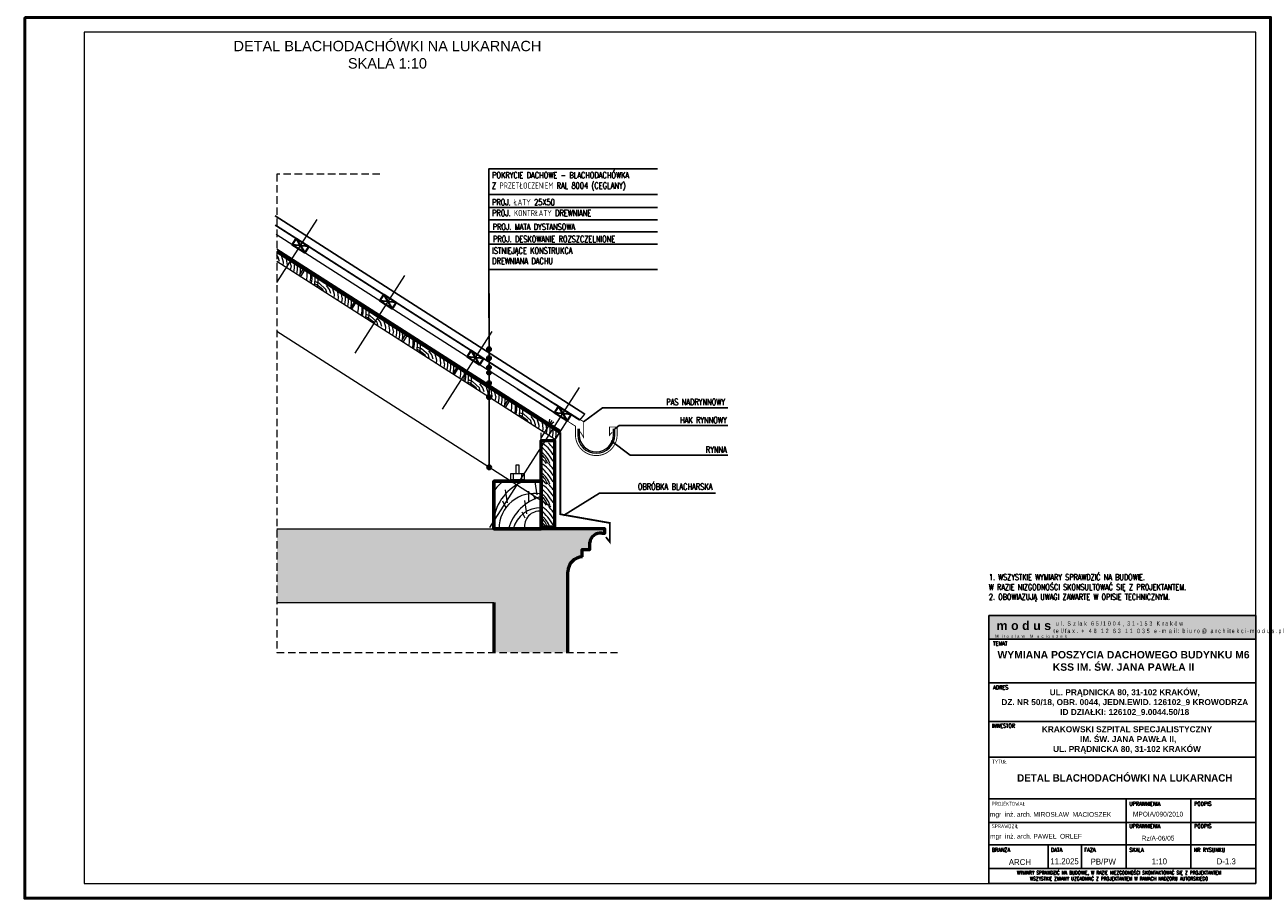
# Model space of a CAD drawing. Header units: millimetres. Extents: x 5973 to 39040, y 4443 to 37727.
# Tile 32 of 52: x 18967 to 19384, y 18346 to 18641. Entities that reach past the tile are written whole.
import ezdxf
from ezdxf.enums import TextEntityAlignment as Align
from ezdxf.lldxf.tags import DXFTag

# ---------------------------------------------------------------- set-up
doc = ezdxf.new("R2010")
doc.units = ezdxf.units.MM
doc.linetypes.add('DASHED2', pattern=[0.375, 0.25, -0.125])
doc.linetypes.add('HIDDEN', pattern=[0.375, 0.25, -0.125])
for name, color, linetype, lineweight in [('!MODUS_CIENKA', 3, 'Continuous', 5), ('!MODUS_RAMKA', 1, 'Continuous', 15), ('_MODUS - Opis', 8, 'Continuous', 13), ('Hatch', 4, 'Continuous', 9), ('Izol_wodna', 2, 'Continuous', 15), ('LINIA_PRZERYWANA_MAŁA', 1, 'DASHED2', 13), ('MODUS_Opis', 8, 'Continuous', 13), ('Opis', 8, 'Continuous', 25), ('Ramka', 1, 'Continuous', 15), ('Sciany', 2, 'Continuous', 53), ('Widok', 1, 'Continuous', 15)]:
    doc.layers.add(name, color=color, linetype=linetype, lineweight=lineweight)
doc.layers.add('Hatch_blacha', color=7, linetype='Continuous', lineweight=13, transparency=0.1)
doc.styles.add('ARIAL', font='tahoma.ttf')
doc.styles.add('ARIAL TEEN', font='arial.ttf')
doc.styles.add('OPIS', font='romans.shx')
doc.styles.add('ROMANS', font='romans.shx', dxfattribs={"width": 0.8})
doc.styles.add('TXT', font='simplex.shx', dxfattribs={"width": 0.8})
tags = doc.linetypes.add('DASHDOTX2', pattern=[50.8, 25.4, -12.7, 0, -12.7]).pattern_tags.tags
tags[10:11] = [DXFTag(74, 4), DXFTag(75, 0), DXFTag(340, '0'), DXFTag(46, 1.0), DXFTag(50, 0.0), DXFTag(44, 0.0), DXFTag(45, 0.0)]
tags[8:9] = [DXFTag(74, 4), DXFTag(75, 0), DXFTag(340, '0'), DXFTag(46, 1.0), DXFTag(50, 0.0), DXFTag(44, 0.0), DXFTag(45, 0.0)]
tags[6:7] = [DXFTag(74, 4), DXFTag(75, 0), DXFTag(340, '0'), DXFTag(46, 1.0), DXFTag(50, 0.0), DXFTag(44, 0.0), DXFTag(45, 0.0)]
tags[4:5] = [DXFTag(74, 4), DXFTag(75, 0), DXFTag(340, '0'), DXFTag(46, 1.0), DXFTag(50, 0.0), DXFTag(44, 0.0), DXFTag(45, 0.0)]

# ---------------------------------------------------------------- blocks, each defined once
blk = doc.blocks.new('KROPK')
at = {"layer": 'Opis'}
h = blk.add_hatch(color=256, dxfattribs=at)
h.dxf.hatch_style = 1
edge = h.paths.add_edge_path()
edge.add_arc((16111.4, -14658.8), 3, 0, 360)
blk.add_circle((16111.4, -14658.8), 3, dxfattribs=at)

msp = doc.modelspace()

# ---------------------------------------------------------------- hatches: boundary and pattern name
at = {"layer": '!MODUS_RAMKA'}
for color, points in [(254, [(19381.98139, 18441.45191), (19291.98139, 18441.45191), (19291.98139, 18433.45191), (19381.98139, 18433.45191)]), (250, [(19312.85897, 18440.45191), (19293.98139, 18440.45191), (19293.98139, 18435.16549), (19312.85897, 18435.16549)])]:
    msp.add_hatch(color=color, dxfattribs=at).paths.add_polyline_path(points)
at = {"layer": 'Widok'}
h = msp.add_hatch(color=254, dxfattribs=at)
h.dxf.hatch_style = 1
h.paths.add_polyline_path([(19051.97444, 18470.70876), (19051.97444, 18445.83922), (19125.07046, 18445.83922), (19125.07046, 18429.04404), (19150.07046, 18429.04404), (19150.07046, 18456.21054, -0.40641536), (19154.93699, 18461.20876), (19154.93699, 18463.70876), (19157.43699, 18463.70876), (19157.43699, 18466.09002, -0.417559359), (19161.4837, 18469.20876), (19162.57046, 18469.20876), (19162.57046, 18470.70876), (19150.07046, 18470.70876), (19145.57046, 18470.70876), (19145.07046, 18470.70876), (19145.07046, 18470.70876), (19135.52137, 18470.70876)])

# ---------------------------------------------------------------- linework, layer by layer
at = {"layer": '!MODUS_CIENKA'}
for p, q in [((19052.42183, 18562.30488), (19051.97444, 18562.8999)), ((19052.87256, 18560.8602), (19052.42183, 18562.30488)), ((19054.19228, 18560.5784), (19053.61554, 18562.50997)), ((19054.0464, 18559.46878), (19054.19228, 18560.5784)), ((19055.54048, 18559.55959), (19055.24836, 18561.6033)), ((19055.39642, 18558.60506), (19055.54048, 18559.55959)), ((19056.77909, 18559.30439), (19056.49387, 18560.80645)), ((19056.77909, 18559.30439), (19056.49758, 18557.90056)), ((19057.77669, 18558.72078), (19057.56094, 18557.22024)), ((19057.77129, 18559.98918), (19057.77669, 18558.72078)), ((19058.77452, 18558.08189), (19058.55884, 18556.5818)), ((19058.76912, 18559.35079), (19058.77452, 18558.08189)), ((19059.76695, 18558.71239), (19059.77212, 18557.49828)), ((19059.77212, 18557.49828), (19059.54924, 18555.94816)), ((19059.77212, 18557.49828), (19059.54924, 18555.94816)), ((19062.10391, 18555.99989), (19061.90201, 18554.59566)), ((19062.09851, 18557.26829), (19062.10391, 18555.99989)), ((19063.33034, 18555.22482), (19063.12844, 18553.8206)), ((19063.32494, 18556.49323), (19063.33034, 18555.22482)), ((19063.74721, 18554.94829), (19063.54531, 18553.54406)), ((19063.74181, 18556.21669), (19063.74721, 18554.94829)), ((19064.74504, 18554.3094), (19064.54321, 18552.90562)), ((19066.18371, 18553.52779), (19064.65456, 18554.0433)), ((19064.73964, 18555.5783), (19064.74504, 18554.3094)), ((19065.74264, 18553.72579), (19065.53361, 18552.27198)), ((19065.74264, 18553.72579), (19065.53361, 18552.27198)), ((19065.73747, 18554.9399), (19065.74264, 18553.72579)), ((19065.42294, 18552.91784), (19064.72236, 18553.21805)), ((19067.42295, 18551.38706), (19065.42294, 18552.91784)), ((19068.52637, 18551.40397), (19066.18371, 18553.52779)), ((19067.65625, 18550.84348), (19067.42295, 18551.38706)), ((19068.77217, 18550.37167), (19068.52637, 18551.40397)), ((19069.66512, 18551.42546), (19068.66897, 18552.75031)), ((19070.11585, 18549.98078), (19069.66512, 18551.42546)), ((19071.43557, 18549.69898), (19070.85884, 18551.63054)), ((19071.28969, 18548.58935), (19071.43557, 18549.69898)), ((19072.78378, 18548.68017), (19072.49165, 18550.72388)), ((19074.02239, 18548.42496), (19073.73717, 18549.92702)), ((19072.63971, 18547.72563), (19072.78378, 18548.68017)), ((19074.02239, 18548.42496), (19073.74087, 18547.02113)), ((19075.01999, 18547.84135), (19074.80424, 18546.34081)), ((19075.01459, 18549.10976), (19075.01999, 18547.84135)), ((19076.01782, 18547.20247), (19075.80214, 18545.70238)), ((19076.01242, 18548.47136), (19076.01782, 18547.20247)), ((19077.01542, 18546.61886), (19076.79254, 18545.06874)), ((19077.01542, 18546.61886), (19076.79254, 18545.06874)), ((19077.01025, 18547.83297), (19077.01542, 18546.61886)), ((19079.34745, 18546.21085), (19079.35285, 18544.94244)), ((19080.57388, 18545.43578), (19080.57929, 18544.16738)), ((19079.35285, 18544.94244), (19079.15095, 18543.53822)), ((19080.57929, 18544.16738), (19080.37738, 18542.76315)), ((19080.99616, 18543.89084), (19080.79425, 18542.48662)), ((19080.99075, 18545.15925), (19080.99616, 18543.89084)), ((19081.99399, 18543.25196), (19081.79215, 18541.84818)), ((19083.43266, 18542.47035), (19081.90351, 18542.98585)), ((19082.67189, 18541.8604), (19081.97131, 18542.1606)), ((19081.98858, 18544.52085), (19081.99399, 18543.25196)), ((19084.67189, 18540.32962), (19082.67189, 18541.8604)), ((19082.99158, 18542.66835), (19082.78255, 18541.21454)), ((19082.99158, 18542.66835), (19082.78255, 18541.21454)), ((19082.98641, 18543.88246), (19082.99158, 18542.66835)), ((19085.77531, 18540.34653), (19083.43266, 18542.47035)), ((19086.91407, 18540.36802), (19085.91792, 18541.69287)), ((19084.9052, 18539.78604), (19084.67189, 18540.32962)), ((19086.02112, 18539.31422), (19085.77531, 18540.34653)), ((19087.3648, 18538.92334), (19086.91407, 18540.36802)), ((19088.68452, 18538.64153), (19088.10778, 18540.5731)), ((19088.53864, 18537.53191), (19088.68452, 18538.64153)), ((19090.03272, 18537.62272), (19089.7406, 18539.66644)), ((19089.88866, 18536.66819), (19090.03272, 18537.62272)), ((19091.27134, 18537.36752), (19090.98611, 18538.86958)), ((19091.27134, 18537.36752), (19090.98982, 18535.96369)), ((19092.26353, 18538.05231), (19092.26893, 18536.78391)), ((19093.26136, 18537.41392), (19093.26677, 18536.14502)), ((19092.26893, 18536.78391), (19092.05318, 18535.28337)), ((19093.26677, 18536.14502), (19093.05108, 18534.64493)), ((19094.26436, 18535.56142), (19094.04148, 18534.01129)), ((19094.26436, 18535.56142), (19094.04148, 18534.01129)), ((19094.25919, 18536.77553), (19094.26436, 18535.56142)), ((19096.61046, 18533.89852), (19096.40856, 18532.49429)), ((19096.60506, 18535.16692), (19096.61046, 18533.89852)), ((19097.83689, 18533.12346), (19097.63499, 18531.71923)), ((19097.83149, 18534.39186), (19097.83689, 18533.12346)), ((19098.25376, 18532.84692), (19098.05186, 18531.44269)), ((19098.24836, 18534.11532), (19098.25376, 18532.84692)), ((19099.24619, 18533.47693), (19099.25159, 18532.20803)), ((19100.24402, 18532.83854), (19100.24919, 18531.62443)), ((19099.25159, 18532.20803), (19099.04976, 18530.80426)), ((19100.69026, 18531.42642), (19099.16111, 18531.94193)), ((19099.92949, 18530.81647), (19099.22891, 18531.11668)), ((19101.9295, 18529.28569), (19099.92949, 18530.81647)), ((19100.24919, 18531.62443), (19100.04016, 18530.17062)), ((19100.24919, 18531.62443), (19100.04016, 18530.17062)), ((19103.03292, 18529.30261), (19100.69026, 18531.42642)), ((19102.1628, 18528.74211), (19101.9295, 18529.28569)), ((19103.27872, 18528.2703), (19103.03292, 18529.30261)), ((19104.17167, 18529.32409), (19103.17552, 18530.64895)), ((19104.6224, 18527.87941), (19104.17167, 18529.32409)), ((19105.94212, 18527.59761), (19105.36539, 18529.52918)), ((19105.79624, 18526.48798), (19105.94212, 18527.59761)), ((19107.29033, 18526.5788), (19106.9982, 18528.62251)), ((19107.14626, 18525.62427), (19107.29033, 18526.5788)), ((19108.52894, 18526.32359), (19108.24372, 18527.82566)), ((19108.52894, 18526.32359), (19108.24742, 18524.91977)), ((19109.52654, 18525.73999), (19109.31079, 18524.23945)), ((19109.52114, 18527.00839), (19109.52654, 18525.73999)), ((19110.52437, 18525.1011), (19110.30869, 18523.60101)), ((19110.51897, 18526.37), (19110.52437, 18525.1011)), ((19111.52197, 18524.51749), (19111.29909, 18522.96737)), ((19111.52197, 18524.51749), (19111.29909, 18522.96737)), ((19111.5168, 18525.7316), (19111.52197, 18524.51749)), ((19113.86373, 18522.84784), (19113.66183, 18521.44361)), ((19113.85833, 18524.11624), (19113.86373, 18522.84784)), ((19115.09017, 18522.07277), (19114.88827, 18520.66855)), ((19115.08476, 18523.34118), (19115.09017, 18522.07277)), ((19115.50704, 18521.79624), (19115.30513, 18520.39201)), ((19115.50163, 18523.06464), (19115.50704, 18521.79624)), ((19116.50487, 18521.15735), (19116.30303, 18519.75357)), ((19117.94354, 18520.37574), (19116.41439, 18520.89125)), ((19116.49946, 18522.42625), (19116.50487, 18521.15735)), ((19117.50247, 18520.57374), (19117.29343, 18519.11993)), ((19117.50247, 18520.57374), (19117.29343, 18519.11993)), ((19117.49729, 18521.78785), (19117.50247, 18520.57374)), ((19120.28619, 18518.25192), (19117.94354, 18520.37574)), ((19117.18277, 18519.76579), (19116.48219, 18520.066)), ((19119.18277, 18518.23501), (19117.18277, 18519.76579)), ((19119.41608, 18517.69143), (19119.18277, 18518.23501)), ((19120.532, 18517.21962), (19120.28619, 18518.25192)), ((19121.42495, 18518.27341), (19120.4288, 18519.59826)), ((19121.87568, 18516.82873), (19121.42495, 18518.27341)), ((19123.1954, 18516.54693), (19122.61866, 18518.47849)), ((19123.04952, 18515.4373), (19123.1954, 18516.54693)), ((19124.5436, 18515.52811), (19124.25148, 18517.57183)), ((19125.78222, 18515.27291), (19125.49699, 18516.77497)), ((19124.39954, 18514.57358), (19124.5436, 18515.52811)), ((19125.78222, 18515.27291), (19125.5007, 18513.86908)), ((19126.77981, 18514.6893), (19126.56406, 18513.18876)), ((19126.77441, 18515.95771), (19126.77981, 18514.6893)), ((19127.77765, 18514.05042), (19127.56196, 18512.55033)), ((19127.77224, 18515.31931), (19127.77765, 18514.05042)), ((19128.77524, 18513.46681), (19128.55236, 18511.91669)), ((19128.77524, 18513.46681), (19128.55236, 18511.91669)), ((19128.77007, 18514.68092), (19128.77524, 18513.46681)), ((19131.10743, 18513.05869), (19131.11284, 18511.79029)), ((19132.33387, 18512.28363), (19132.33927, 18511.01523)), ((19132.75074, 18512.00709), (19132.75614, 18510.73869)), ((19131.11284, 18511.79029), (19130.91094, 18510.38606)), ((19132.33927, 18511.01523), (19132.13737, 18509.611)), ((19132.75614, 18510.73869), (19132.55424, 18509.33446)), ((19133.75397, 18510.09981), (19133.55214, 18508.69603)), ((19135.19264, 18509.31819), (19133.66349, 18509.8337)), ((19134.43187, 18508.70824), (19133.73129, 18509.00845)), ((19133.74857, 18511.3687), (19133.75397, 18510.09981)), ((19136.43188, 18507.17746), (19134.43187, 18508.70824)), ((19134.75157, 18509.5162), (19134.54254, 18508.06239)), ((19134.75157, 18509.5162), (19134.54254, 18508.06239)), ((19134.7464, 18510.73031), (19134.75157, 18509.5162)), ((19137.5353, 18507.19438), (19135.19264, 18509.31819)), ((19138.67405, 18507.21586), (19137.6779, 18508.54072)), ((19136.66518, 18506.63388), (19136.43188, 18507.17746)), ((19137.7811, 18506.16207), (19137.5353, 18507.19438)), ((19139.12478, 18505.77118), (19138.67405, 18507.21586)), ((19139.02733, 18505.1931), (19139.12478, 18505.77118)), ((19140.4445, 18505.48938), (19139.86777, 18507.42095)), ((19140.29862, 18504.37975), (19140.4445, 18505.48938)), ((19141.7927, 18504.47057), (19141.50058, 18506.51428)), ((19141.64864, 18503.51604), (19141.7927, 18504.47057)), ((19143.03132, 18504.21536), (19142.7461, 18505.71743)), ((19143.03132, 18504.21536), (19142.7498, 18502.81154)), ((19144.02892, 18503.63176), (19143.81317, 18502.13122)), ((19144.02351, 18504.90016), (19144.02892, 18503.63176)), ((19145.02135, 18504.26177), (19145.02675, 18502.99287)), ((19146.01918, 18503.62337), (19146.02435, 18502.40926)), ((19145.02675, 18502.99287), (19144.81107, 18501.49278)), ((19146.02435, 18502.40926), (19145.80147, 18500.85914)), ((19146.02435, 18502.40926), (19145.80147, 18500.85914))]:
    msp.add_line(p, q, dxfattribs=at)
at = {"layer": '!MODUS_RAMKA'}
msp.add_lwpolyline([(19291.98139, 18441.45191), (19381.98139, 18441.45191), (19381.98139, 18433.45191), (19291.98139, 18433.45191)], close=True, dxfattribs=at)
at = {"layer": '!MODUS_RAMKA', "lineweight": 25}
for points in [[(19291.98139, 18433.45191), (19381.98139, 18433.45191), (19381.98089, 18418.7646), (19291.98089, 18418.7646)], [(19291.98031, 18418.7646), (19381.98031, 18418.7646), (19381.98031, 18418.7646), (19291.98031, 18418.7646)], [(19291.98149, 18418.7646), (19381.98149, 18418.7646), (19381.98089, 18405.717), (19291.98089, 18405.717)], [(19291.98089, 18405.717), (19381.98089, 18405.717), (19381.98089, 18393.67699), (19291.98089, 18393.67699)], [(19291.98089, 18405.717), (19381.98089, 18405.717), (19381.98089, 18393.67699), (19291.98089, 18393.67699)], [(19291.98089, 18393.67699), (19381.98089, 18393.67699), (19381.98122, 18379.67699), (19291.98122, 18379.67699)], [(19291.98122, 18379.67699), (19338.23122, 18379.67699), (19338.23122, 18371.67699), (19291.98122, 18371.67699)], [(19360.10622, 18371.67699), (19338.23122, 18371.67699), (19338.23122, 18379.67699), (19360.10622, 18379.67699)], [(19381.98122, 18371.67699), (19360.10622, 18371.67699), (19360.10622, 18379.67699), (19381.98122, 18379.67699)], [(19291.98122, 18371.67699), (19338.23122, 18371.67699), (19338.23122, 18364.13632), (19291.98122, 18364.13632)], [(19360.10622, 18364.13632), (19338.23122, 18364.13632), (19338.23122, 18371.67699), (19360.10622, 18371.67699)], [(19381.98122, 18364.13632), (19360.10622, 18364.13632), (19360.10622, 18371.67699), (19381.98122, 18371.67699)], [(19291.98122, 18364.13632), (19381.98122, 18364.13632), (19381.98122, 18356.13632), (19291.98122, 18356.13632)], [(19311.98122, 18356.13632), (19291.98122, 18356.13632), (19291.98122, 18364.13632), (19311.98122, 18364.13632)], [(19360.10622, 18356.13632), (19338.23122, 18356.13632), (19338.23122, 18364.13632), (19360.10622, 18364.13632)], [(19381.98122, 18356.13632), (19360.10622, 18356.13632), (19360.10622, 18364.13632), (19381.98122, 18364.13632)], [(19381.98122, 18351.13632), (19291.98122, 18351.13632), (19291.98122, 18356.13632), (19381.98122, 18356.13632)]]:
    msp.add_lwpolyline(points, close=True, dxfattribs=at)
msp.add_lwpolyline([(19323.19755, 18364.13632), (19323.19755, 18356.13632)], dxfattribs=at)
at = {"layer": '_MODUS - Opis', "linetype": 'HIDDEN', "ltscale": 10}
msp.add_lwpolyline([(19086.69324, 18590.31542), (19051.97444, 18590.31542), (19051.97444, 18429.04404), (19166.78876, 18429.04404)], dxfattribs=at)
at = {"layer": 'Defpoints'}
for points in [[(18966.98122, 18346.13632), (19386.98122, 18346.13632), (19386.98122, 18643.13632), (18966.98122, 18643.13632)], [(19291.98139, 18441.45191), (19381.98139, 18441.45191), (19381.98122, 18351.13632), (19291.98122, 18351.13632)], [(19291.98139, 18441.45191), (19381.98089, 18441.45191), (19381.98097, 18351.13632), (19291.98148, 18351.13632)]]:
    msp.add_lwpolyline(points, close=True, dxfattribs=at)
at = {"layer": 'Hatch'}
for p, q in [((19129.74733, 18479.47618), (19129.06279, 18483.88375)), ((19139.72194, 18482.09811), (19139.03739, 18486.50568)), ((19129.13735, 18477.92392), (19128.17376, 18479.98652)), ((19136.25658, 18475.7774), (19135.57204, 18480.18497)), ((19139.11195, 18480.54585), (19138.14837, 18482.60845)), ((19135.6466, 18474.22514), (19134.68301, 18476.28774))]:
    msp.add_line(p, q, dxfattribs=at)
for centre, radius, start, end in [((19136.63946, 18491.389), 9.42626, 26.5694298, 61.9641846), ((19137.1122, 18492.7859), 9.42626, 32.4092499, 47.260337), ((19130.11002, 18485.34692), 17.03432, 28.5692362, 49.9536558), ((19137.84132, 18491.00808), 5.68908, 17.3959472, 55.4220898), ((19137.34982, 18490.58738), 7.00714, 17.6243116, 57.9304951), ((19136.92732, 18488.92581), 7.00656, 32.6798822, 54.0864675), ((19136.63968, 18484.38884), 9.42626, 26.5694298, 61.9641846), ((19130.11024, 18478.34676), 17.03432, 28.5692362, 49.9536558), ((19137.11242, 18485.78573), 9.42626, 32.4092499, 47.260337), ((19136.92754, 18481.92565), 7.00656, 32.6798822, 54.0864675), ((19137.84154, 18484.00792), 5.68908, 17.3959472, 55.4220898), ((19137.35003, 18483.58722), 7.00714, 17.6243116, 57.9304951), ((19140.79979, 18471.83348), 15.82739, 109.9745644, 173.6186494), ((19137.92275, 18474.15322), 15.82739, 127.5069737, 144.2945703), ((19136.63968, 18477.38879), 9.42626, 26.5694298, 61.9641846), ((19130.11024, 18471.34672), 17.03432, 28.5692362, 49.9536558), ((19137.11242, 18478.78569), 9.42626, 32.4092499, 47.260337), ((19138.65452, 18470.87259), 11.75284, 78.1375753, 180.7986948), ((19145.25455, 18466.31249), 15.82739, 105.3287974, 163.8732307), ((19136.92754, 18474.9256), 7.00656, 32.6798822, 54.0864675), ((19137.84154, 18477.00788), 5.68908, 17.3959472, 55.4220898), ((19137.35003, 18476.58718), 7.00714, 17.6243116, 57.9304951), ((19140.95022, 18468.15311), 9.66647, 89.2873007, 164.6697136), ((19140.53275, 18471.55822), 5.08287, 83.9273703, 189.6205146), ((19136.63968, 18469.88879), 9.42626, 26.5694298, 61.9641846), ((19130.11024, 18463.84672), 17.03432, 28.5692362, 49.9536558), ((19137.35003, 18469.08718), 7.00714, 17.6243116, 57.9304951), ((19137.11242, 18471.28569), 9.42626, 32.4092499, 47.260337), ((19136.92754, 18467.4256), 7.00656, 32.6798822, 54.0864675), ((19137.84154, 18469.50788), 5.68908, 17.3959472, 55.4220898)]:
    msp.add_arc(centre, radius, start, end, dxfattribs=at)
at = {"layer": 'Hatch_blacha'}
for points, const_width in [([(19154.1139, 18507.32286), (19051.39552, 18573.11435)], 0.6), ([(19145.40095, 18513.1479), (19155.37527, 18506.79644), (19155.37527, 18506.79644), (19155.37527, 18501.50797), (19154.25151, 18503.41875)], 0.3), ([(19139.68751, 18508.02465), (19147.52926, 18503.00198), (19147.52926, 18475.59606), (19147.52926, 18475.59606), (19164.19237, 18472.67223), (19164.19237, 18466.28034), (19162.87585, 18467.90914)], 0.6), ([(19164.99579, 18503.26), (19164.09715, 18502.22093), (19164.09715, 18505.02921), (19166.68076, 18505.02921)], 0.3)]:
    msp.add_lwpolyline(points, dxfattribs=dict(at, const_width=const_width))
at = {"layer": 'Hatch_blacha', "const_width": 0.3}
msp.add_lwpolyline([(19141.37924, 18512.48683), (19149.79569, 18507.09513), (19152.62073, 18505.2923), (19152.62073, 18502.4142, 1), (19166.67514, 18502.4142), (19166.68076, 18505.02921)], format="xyb", dxfattribs=at)
at = {"layer": 'Izol_wodna', "color": 2, "linetype": 'HIDDEN', "ltscale": 15, "const_width": 1}
msp.add_lwpolyline([(19147.3711, 18503.31119), (19051.97444, 18564.41277)], dxfattribs=at)
at = {"layer": 'Izol_wodna'}
for points in [[(19051.97444, 18470.70876), (19125.07046, 18470.70876)], [(19051.97444, 18445.83922), (19125.07046, 18445.83922)]]:
    msp.add_lwpolyline(points, dxfattribs=at)
at = {"layer": 'LINIA_PRZERYWANA_MAŁA', "linetype": 'DASHDOTX2', "ltscale": 0.3}
for p, q in [((19051.97444, 18553.6839), (19065.59591, 18574.94702)), ((19078.32093, 18529.92638), (19095.06718, 18556.06729)), ((19107.80135, 18511.06093), (19124.53845, 18537.18757)), ((19107.80135, 18511.06093), (19124.53845, 18537.18757)), ((19123.8107, 18471.16714), (19154.00972, 18518.30784))]:
    msp.add_line(p, q, dxfattribs=at)
at = {"layer": 'Opis'}
for points in [[(19180.23752, 18592.03841), (19123.40114, 18592.03841), (19123.51898, 18491.44724)], [(19180.2477, 18583.35368), (19123.41132, 18583.35368), (19123.51898, 18516.84518)], [(19180.23752, 18579.01131), (19123.4215, 18579.01131)], [(19180.23752, 18574.86919), (19123.43121, 18574.86919)], [(19180.23752, 18570.82569), (19123.44081, 18570.77571)], [(19180.23752, 18566.64555), (19123.45049, 18566.64555)], [(19180.23752, 18558.14484), (19123.45049, 18558.14484)]]:
    msp.add_lwpolyline(points, dxfattribs=at)
at = {"layer": 'Opis', "elevation": 0}
for points in [[(19155.37527, 18506.79644), (19161.6976, 18511.48539), (19184.17566, 18511.48539)], [(19184.17566, 18511.48539), (19203.9705, 18511.48539)], [(19165.86721, 18504.38921), (19167.37705, 18505.51837), (19189.85511, 18505.51837)], [(19189.85511, 18505.51837), (19203.9705, 18505.51837)], [(19164.64581, 18500.31866), (19171.06446, 18495.51837), (19189.85511, 18495.51837)], [(19189.85511, 18495.51837), (19203.9705, 18495.51837)], [(19148.59102, 18475.15831), (19160.75778, 18482.72428), (19185.70484, 18482.72428)], [(19185.70484, 18482.72428), (19199.82022, 18482.72428)]]:
    msp.add_lwpolyline(points, dxfattribs=at)
at = {"layer": 'Ramka'}
msp.add_lwpolyline([(18986.98122, 18351.13632), (19381.98122, 18351.13632), (19381.98122, 18638.13632), (18986.98122, 18638.13632)], close=True, dxfattribs=at)
at = {"layer": 'Sciany'}
for points in [[(19141.07046, 18471.20876), (19141.07046, 18500.49013), (19145.57046, 18500.46709), (19145.57046, 18471.20876), (19141.07046, 18471.20876)], [(19141.07046, 18470.70876), (19141.07046, 18486.70876), (19125.07046, 18486.70876), (19125.07046, 18470.70876), (19141.07046, 18470.70876)], [(19125.07046, 18470.70876), (19125.07046, 18486.70876), (19141.07046, 18486.70876), (19141.07046, 18470.70876), (19125.07046, 18470.70876)], [(19125.07046, 18470.70876), (19125.07046, 18486.70876), (19141.07046, 18486.70876), (19141.07046, 18470.70876), (19125.07046, 18470.70876)], [(19125.07046, 18470.70876), (19125.07046, 18486.70876), (19141.07046, 18486.70876), (19141.07046, 18470.70876), (19125.07046, 18470.70876)], [(19150.07046, 18470.70876), (19145.07046, 18470.70876), (19145.07046, 18470.70876), (19125.07046, 18470.70876)], [(19161.4837, 18469.20876), (19162.57046, 18469.20876), (19162.57046, 18470.70876), (19150.07046, 18470.70876)], [(19162.57046, 18470.20876), (19162.57046, 18470.70876)], [(19154.93699, 18461.20876), (19154.93699, 18463.70876), (19157.43699, 18463.70876), (19157.43699, 18466.20876)], [(19150.07046, 18429.04404), (19150.07046, 18456.21054)], [(19125.07046, 18445.83922), (19125.07046, 18429.04404)]]:
    msp.add_lwpolyline(points, dxfattribs=at)
for centre, radius, start, end in [((19161.00202, 18465.64899), 3.59221, 82.2939849, 173.1745299), ((19155.07046, 18456.21054), 5, 91.5296794, 180.0204184)]:
    msp.add_arc(centre, radius, start, end, dxfattribs=at)
at = {"layer": 'Widok'}
for p, q in [((19051.39552, 18576.26712), (19155.74687, 18509.30866)), ((19155.74687, 18509.30866), (19051.39552, 18576.26712)), ((19145.57046, 18470.70876), (19145.57046, 18500.46709)), ((19131.65586, 18489.36154), (19131.65586, 18487.16953)), ((19134.48506, 18489.36154), (19134.48506, 18487.16953)), ((19136.91021, 18479.91263), (19136.91021, 18483.33937))]:
    msp.add_line(p, q, dxfattribs=at)
at = {"layer": 'Widok', "color": 3, "lineweight": 50}
msp.add_lwpolyline([(18966.98122, 18643.13632), (19386.98122, 18643.13632), (19386.98122, 18346.13632), (18966.98122, 18346.13632)], close=True, dxfattribs=at)
at = {"layer": 'Widok'}
for points in [[(19149.79801, 18507.10066), (19051.70662, 18569.92797)], [(19147.64061, 18503.73234), (19051.97444, 18565.0063)], [(19059.48735, 18556.03793), (19060.85315, 18558.14967), (19051.97444, 18563.83652)], [(19147.10159, 18502.89004), (19051.97444, 18563.81877)], [(19147.10159, 18502.89004), (19051.97444, 18563.7649)], [(19145.75372, 18500.78451), (19051.97444, 18560.79683)], [(19076.74062, 18544.98725), (19078.10642, 18547.09899), (19061.26485, 18557.88608), (19059.90839, 18555.76826)], [(19093.9939, 18533.93656), (19095.3597, 18536.0483), (19078.51812, 18546.83539), (19077.16166, 18544.71757)], [(19144.31252, 18478.14081), (19051.97444, 18537.23085)], [(19111.24717, 18522.88588), (19112.61298, 18524.99762), (19095.7714, 18535.78471), (19094.41494, 18533.66689)], [(19128.50045, 18511.8352), (19129.86625, 18513.94694), (19113.02467, 18524.73403), (19111.66821, 18522.6162)], [(19132.96046, 18517.873), (19149.79801, 18507.10066)], [(19145.80147, 18500.85914), (19147.10902, 18502.90298), (19130.26215, 18513.68135), (19128.91617, 18511.55685)], [(19146.29307, 18501.62659), (19151.1553, 18509.21785)], [(19154.11636, 18507.32128), (19155.74687, 18509.30866)], [(19144.65503, 18507.19815), (19141.08224, 18501.44686)], [(19143.594, 18505.50281), (19143.97674, 18507.62267)], [(19143.594, 18505.50281), (19145.33333, 18506.77364)], [(19147.57046, 18503.93119), (19145.57046, 18500.46709)], [(19141.07046, 18487.20876), (19141.07046, 18503.06517)], [(19133.67046, 18489.36154), (19133.67046, 18492.11363), (19132.47046, 18492.11363), (19132.47046, 18489.36154)]]:
    msp.add_lwpolyline(points, dxfattribs=at)
at = {"layer": 'Widok', "lineweight": 30}
for points in [[(19062.73423, 18565.84534), (19061.38568, 18563.74025), (19057.1755, 18566.43735), (19058.52405, 18568.54244), (19062.73423, 18565.84534), (19057.1755, 18566.43735), (19058.52405, 18568.54244), (19061.38568, 18563.74025)], [(19092.2055, 18546.96561), (19090.85695, 18544.86052), (19086.64677, 18547.55763), (19087.99532, 18549.66272), (19092.2055, 18546.96561), (19086.64677, 18547.55763), (19087.99532, 18549.66272), (19090.85695, 18544.86052)], [(19121.67677, 18528.08588), (19120.32822, 18525.98079), (19116.11804, 18528.6779), (19117.46659, 18530.78299), (19121.67677, 18528.08588), (19116.11804, 18528.6779), (19117.46659, 18530.78299), (19120.32822, 18525.98079)], [(19121.67677, 18528.08588), (19120.32822, 18525.98079), (19116.11804, 18528.6779), (19117.46659, 18530.78299), (19121.67677, 18528.08588), (19116.11804, 18528.6779), (19117.46659, 18530.78299), (19120.32822, 18525.98079)], [(19151.14805, 18509.20616), (19149.79949, 18507.10106), (19145.58931, 18509.79817), (19146.93786, 18511.90326), (19151.14805, 18509.20616), (19145.58931, 18509.79817), (19146.93786, 18511.90326), (19149.79949, 18507.10106)]]:
    msp.add_lwpolyline(points, dxfattribs=at)
at = {"layer": 'Widok'}
for points in [[(19153.39793, 18504.4142), (19153.39793, 18502.4142, 1), (19165.89793, 18502.4142), (19165.89793, 18504.4142)], [(19153.89793, 18504.4142), (19153.89793, 18502.4142, 1), (19165.39793, 18502.4142), (19165.39793, 18504.4142)]]:
    msp.add_lwpolyline(points, format="xyb", dxfattribs=at)
for points in [[(19136.1184, 18486.70876), (19130.02252, 18486.70876), (19130.02252, 18487.16953), (19136.1184, 18487.16953)], [(19135.32441, 18487.16953), (19130.81651, 18487.16953), (19130.81651, 18489.36154), (19135.32441, 18489.36154)], [(19141.07046, 18470.70876), (19125.07046, 18470.70876), (19125.07046, 18486.70876), (19141.07046, 18486.70876)]]:
    msp.add_lwpolyline(points, close=True, dxfattribs=at)

# ---------------------------------------------------------------- block references
at = {"layer": 'Opis', "xscale": 0.25, "yscale": 0.25, "zscale": 0.25}
for p in [(15095.61222, 22195.97494), (15095.6172, 22192.9019), (15095.62215, 22189.84372), (15095.62503, 22188.06057), (15095.63083, 22184.48042), (15095.63848, 22179.75348), (15095.67671, 22156.13616)]:
    msp.add_blockref('KROPK', p, dxfattribs=at)

# ---------------------------------------------------------------- texts
at = {"layer": '!MODUS_RAMKA', "transparency": 33554687, "style": 'TXT', "width": 0.8}
for s, height, p in [('TEMAT', 1.349895, (19293.41925, 18431.37168)), ('ADRES', 1.349895, (19293.43009, 18416.56579)), ('INWESTOR', 1.349895, (19292.99801, 18403.60817)), ('TYTUŁ', 1.349895, (19293.00958, 18391.47691)), ('PROJEKTOWAŁ', 1.3498945, (19292.98167, 18377.29784)), ('UPRAWNIENIA', 1.3498945, (19339.33595, 18377.29974)), ('PODPIS', 1.349895, (19361.21095, 18377.29974)), ('SPRAWDZIŁ', 1.349895, (19292.98167, 18369.75718)), ('UPRAWNIENIA', 1.3498945, (19339.33595, 18369.75907)), ('PODPIS', 1.349895, (19361.21095, 18369.75907)), ('BRANŻA', 1.349895, (19292.98187, 18361.75907)), ('DATA', 1.349895, (19312.94571, 18361.75907)), ('FAZA', 1.349895, (19324.16203, 18361.75907)), ('SKALA', 1.349895, (19339.33595, 18361.75907)), ('NR RYSUNKU', 1.349895, (19361.08407, 18361.75907))]:
    msp.add_text(s, height=height, dxfattribs=at).set_placement(p)
at = {"layer": '!MODUS_RAMKA', "transparency": 33554687, "style": 'ROMANS', "width": 0.75}
for s, p in [('WYMIARY SPRAWDZIĆ NA BUDOWIE, W RAZIE NIEZGODNOŚCI SKONTAKTOWAĆ SIĘ Z PROJEKTANTEM', (19335.85462, 18354.73633)), ('WSZYSTKIE ZMIANY UZGADNIAĆ Z PROJEKTANTEM W RAMACH NADZORU AUTORSKIEGO', (19335.85462, 18352.72333))]:
    msp.add_text(s, height=1.2, dxfattribs=at).set_placement(p, align=Align.MIDDLE_CENTER)
at = {"layer": '!MODUS_RAMKA', "linetype": 'ByBlock', "lineweight": 25, "attachment_point": 5, "style": 'ARIAL TEEN'}
for s, insert, char_height, width in [('DETAL BLACHODACHÓWKI NA LUKARNACH\\PSKALA 1:10', (19089.24285, 18630.52558), 3.5, 190.4767472), ('{\\fArial|b1|i0|c238|p34;WYMIANA POSZYCIA DACHOWEGO BUDYNKU M6 \\PKSS IM. ŚW. JANA PAWŁA II }', (19337.39142, 18426.13964), 2.5, 87.3937723), ('{\\fArial|b1|i0|c238|p34;UL. PRĄDNICKA 80, 31-102 KRAKÓW, \\PDZ. NR 50/18, OBR. 0044, JEDN.EWID. 126102_9 KROWODRZA\\PID DZIAŁKI: 126102_9.0044.50/18}', (19337.79413, 18412.07736), 2, 89.3975617), ('{\\fArial|b1|i0|c238|p34;KRAKOWSKI SZPITAL SPECJALISTYCZNY\\P IM. ŚW. JANA PAWŁA II, \\PUL. PRĄDNICKA 80, 31-102 KRAKÓW}', (19338.55461, 18399.4873), 2, 79.7251685)]:
    msp.add_mtext(s, dxfattribs=dict(at, insert=insert, char_height=char_height, width=width))
at = {"layer": '!MODUS_RAMKA', "color": 254, "insert": (19294.57112, 18439.572), "char_height": 3, "width": 18.8775781, "attachment_point": 1, "style": 'ARIAL'}
msp.add_mtext('{\\fArial|b1|i0|c238|p34;m o d u s}', dxfattribs=at)
at = {"layer": '!MODUS_RAMKA', "color": 250, "attachment_point": 4, "style": 'ARIAL'}
for s, insert, char_height, width in [('{\\fArial|b0|i0|c238|p34;\\W0.7;\\T1.7; \\fArial|b0|i0|c0|p34;ul. \\fArial|b0|i0|c238|p34;Szlak 65/1004,\\fArial|b0|i0|c0|p34; 31-\\fArial|b0|i0|c238|p34;153\\fArial|b0|i0|c0|p34; Kraków \\Ptel/fax. + 48 12 6\\fArial|b0|i0|c238|p34;3\\fArial|b0|i0|c0|p34; \\fArial|b0|i0|c238|p34;1\\fArial|b0|i0|c0|p34;1 \\fArial|b0|i0|c238|p34;03\\fArial|b0|i0|c0|p34;5 e-mail: \\fArial|b0|i0|c238|p34;biuro@architekci-modus.pl}', (19313.75753, 18437.28898), 1.5, 99.7539432), ('{\\fArial|b0|i0|c0|p34;\\W0.8;\\T2;Miros\\fArial|b0|i0|c238|p34;law Macioszek}', (19294.08021, 18434.44708), 1, 38.6270711)]:
    msp.add_mtext(s, dxfattribs=dict(at, insert=insert, char_height=char_height, width=width))
at = {"layer": '!MODUS_RAMKA', "linetype": 'ByBlock', "transparency": 33554687, "attachment_point": 5, "style": 'ARIAL TEEN'}
for s, insert, char_height, width in [('{\\W0.95;\\fArial|b1|i0|c238|p34;DETAL BLACHODACHÓWKI NA LUKARNACH}', (19337.81285, 18386.68512), 2.5, 89.7588856), ('{\\W0.95;mgr  in\\fArial|b0|i0|c238|p34;ż\\fArial|b0|i0|c0|p34;. arch. MIROS\\fArial|b0|i0|c238|p34;Ł\\fArial|b0|i0|c0|p34;AW  MACIOSZEK}', (19312.80497, 18374.15477), 1.6, 140.3560843), ('{\\W0.95;MPOIA/090/2010}', (19349.03088, 18374.48009), 1.6, 140.3560843), ('{\\W0.95;mgr  in\\fArial|b0|i0|c238|p34;ż\\fArial|b0|i0|c0|p34;. arch. PAWE\\fArial|b0|i0|c238|p34;Ł\\fArial|b0|i0|c0|p34;  ORLEF}', (19307.88573, 18366.79222), 1.6, 140.3560843), ('{\\W0.95;Rz/A-06/05}', (19349.03088, 18366.37538), 1.6, 140.3560843), ('{\\W0.95;ARCH}', (19302.47048, 18358.32019), 2, 140.3560843), ('{\\W0.95;11.2025}', (19317.50665, 18358.59408), 2, 140.3560843), ('{\\W0.95;PB/PW}', (19330.55172, 18358.48822), 2, 140.3560843), ('{\\W0.95;1:10 }', (19349.46814, 18358.54269), 2, 140.3560843), ('{\\W0.95;D-1.3}', (19371.99901, 18358.54269), 2, 140.3560843)]:
    msp.add_mtext(s, dxfattribs=dict(at, insert=insert, char_height=char_height, width=width))
at = {"layer": 'MODUS_Opis', "insert": (19291.98139, 18446.24496), "char_height": 2, "width": 87.823407, "attachment_point": 7, "style": 'OPIS'}
msp.add_mtext('{\\W0.8;1. WSZYSTKIE WYMIARY SPRAWDZIĆ NA BUDOWIE. \\PW RAZIE NIZGODNOŚCI SKONSULTOWAĆ SIĘ Z PROJEKTANTEM.\\P2. OBOWIAZUJĄ UWAGI ZAWARTE W OPISIE TECHNICZNYM.}', dxfattribs=at)
at = {"layer": 'Opis', "char_height": 2.1, "attachment_point": 1, "style": 'TXT'}
for s, insert in [('{\\W0.7;POKRYCIE DACHOWE - BLACHODACHÓWKA\\PZ PRZETŁOCZENIEM RAL 8004 (CEGLANY)}', (19124.50006, 18590.97545)), ('{\\W0.7;PROJ. ŁATY 25X50}', (19124.4803, 18581.85937)), ('{\\W0.7;PROJ. KONTRŁATY DREWNIANE}', (19124.48993, 18578.20778)), ('{\\W0.7;PROJ. MATA DYSTANSOWA}', (19124.69519, 18573.55936)), ('{\\W0.7;PROJ. DESKOWANIE ROZSZCZELNIONE}', (19124.80409, 18569.41766)), ('{\\W0.7;ISTNIEJĄCE KONSTRUKCA\\PDREWNIANA DACHU}', (19124.54147, 18565.54038))]:
    msp.add_mtext_dynamic_manual_height_columns(s, width=186.2028004, gutter_width=7.5, heights=[0], dxfattribs=dict(at, insert=insert))
at = {"layer": 'Opis', "char_height": 2.1, "width": 186.2028004, "attachment_point": 1, "style": 'TXT'}
for s, insert in [('{\\W0.7;PAS NADRYNNOWY}', (19183.20917, 18514.49985)), ('{\\W0.7;HAK RYNNOWY}', (19187.88214, 18508.38905)), ('{\\W0.7;RYNNA}', (19196.56667, 18498.41809)), ('{\\W0.7;OBRÓBKA BLACHARSKA}', (19173.66701, 18485.96908))]:
    msp.add_mtext(s, dxfattribs=dict(at, insert=insert))

doc.saveas('drawing.dxf')
